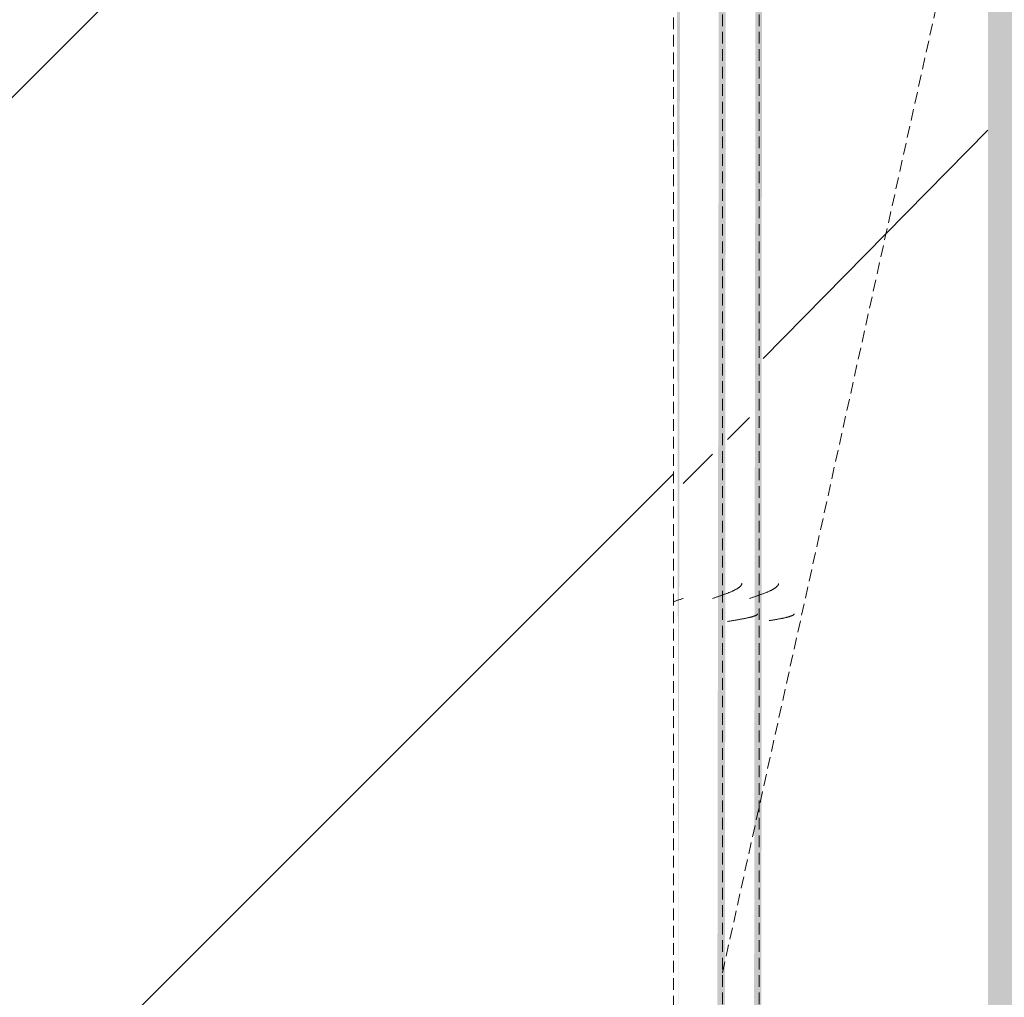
# Model space of a CAD drawing. Header units: millimetres. Extents: x 16156 to 91527, y 4646 to 113494.
# Tile 218 of 256: x 37492 to 37894, y 67725 to 68125. Entities that reach past the tile are written whole.
import ezdxf

# ---------------------------------------------------------------- set-up
doc = ezdxf.new("R2010")
doc.units = ezdxf.units.MM
doc.linetypes.add('ARC Demolished', pattern=[7.14375, 4.7625, -2.38125])
for name, color, linetype, lineweight in [('A--AR9__AlgVoorz', 1, 'Continuous', 9), ('A--L74__VasteSanitaireVoorz', 1, 'ARC Demolished', 9), ('A--L82__LosseGebruikersInvent', 1, 'ARC Demolished', 9)]:
    doc.layers.add(name, color=color, linetype=linetype, lineweight=lineweight)
pattern_1 = [(135, (67715.44, -36801.75), (-212.132, -212.132), [])]
pattern_2 = [(135.439, (68430.44, -36799.1), (-212.1307, -208.9106), [])]
pattern_3 = [(135, (68430.44, -37933), (-212.132, -212.132), [])]

# ---------------------------------------------------------------- blocks, each defined once
blk = doc.blocks.new('73_FU_Keukentop - Type 1-V231-AB-Begane grond - slooptekening')
at = {"layer": 'A--L82__LosseGebruikersInvent'}
h = blk.add_hatch(dxfattribs=at)
h.set_pattern_fill('FP_63', color=256, style=0, pattern_type=2)
h.set_pattern_definition(pattern_1)
h.paths.add_polyline_path([(1430, -957.5), (1430, 957.5), (-1430, 957.5), (-1425.57, -957.5), (1417.57, -957.5)])
h = blk.add_hatch(dxfattribs=at)
h.set_pattern_fill('FP_63', color=256, style=0, pattern_type=2)
h.set_pattern_definition(pattern_1)
h.paths.add_polyline_path([(1430, -957.5), (1430, 957.5), (-1430, 957.5), (-1425.57, -957.5), (1417.57, -957.5)])
blk.add_line((1430, 957.5), (-1430, 957.5), dxfattribs=at)
blk = doc.blocks.new('FP_326-AB-Begane grond - slooptekening')
at = {"layer": 'A--L74__VasteSanitaireVoorz', "color": 240, "linetype": 'Continuous'}
for p, q in [((548.27, -124.43), (548.22, -124.42)), ((548.27, -124.43), (548.22, -124.42)), ((548.32, -124.45), (548.27, -124.43)), ((548.32, -124.45), (548.27, -124.43)), ((548.37, -124.48), (548.32, -124.45)), ((548.37, -124.48), (548.32, -124.45)), ((548.42, -124.51), (548.37, -124.48)), ((548.42, -124.51), (548.37, -124.48)), ((548.47, -124.55), (548.42, -124.51)), ((548.47, -124.55), (548.42, -124.51)), ((548.52, -124.6), (548.47, -124.55)), ((548.52, -124.6), (548.47, -124.55)), ((548.56, -124.66), (548.52, -124.6)), ((548.56, -124.66), (548.52, -124.6)), ((548.61, -124.72), (548.56, -124.66)), ((548.61, -124.72), (548.56, -124.66)), ((548.66, -124.79), (548.61, -124.72)), ((548.66, -124.79), (548.61, -124.72)), ((548.71, -124.86), (548.66, -124.79)), ((548.71, -124.86), (548.66, -124.79)), ((548.76, -124.95), (548.71, -124.86)), ((548.76, -124.95), (548.71, -124.86)), ((548.81, -125.04), (548.76, -124.95)), ((548.81, -125.04), (548.76, -124.95)), ((548.86, -125.14), (548.81, -125.04)), ((548.86, -125.14), (548.81, -125.04)), ((548.91, -125.24), (548.86, -125.14)), ((548.91, -125.24), (548.86, -125.14)), ((548.96, -125.35), (548.91, -125.24)), ((548.96, -125.35), (548.91, -125.24)), ((549.01, -125.47), (548.96, -125.35)), ((549.01, -125.47), (548.96, -125.35)), ((549.05, -125.6), (549.01, -125.47)), ((549.05, -125.6), (549.01, -125.47)), ((549.1, -125.73), (549.05, -125.6)), ((549.1, -125.73), (549.05, -125.6)), ((549.15, -125.87), (549.1, -125.73)), ((549.15, -125.87), (549.1, -125.73)), ((549.2, -126.02), (549.15, -125.87)), ((549.2, -126.02), (549.15, -125.87)), ((549.25, -126.17), (549.2, -126.02)), ((549.25, -126.17), (549.2, -126.02)), ((549.3, -126.33), (549.25, -126.17)), ((549.3, -126.33), (549.25, -126.17)), ((549.35, -126.49), (549.3, -126.33)), ((549.35, -126.49), (549.3, -126.33)), ((549.4, -126.66), (549.35, -126.49)), ((549.4, -126.66), (549.35, -126.49)), ((549.45, -126.84), (549.4, -126.66)), ((549.45, -126.84), (549.4, -126.66)), ((549.5, -127.02), (549.45, -126.84)), ((549.5, -127.02), (549.45, -126.84)), ((549.54, -127.21), (549.5, -127.02)), ((549.54, -127.21), (549.5, -127.02)), ((549.59, -127.4), (549.54, -127.21)), ((549.59, -127.4), (549.54, -127.21)), ((549.64, -127.6), (549.59, -127.4)), ((549.64, -127.6), (549.59, -127.4)), ((549.69, -127.81), (549.64, -127.6)), ((549.69, -127.81), (549.64, -127.6)), ((549.74, -128.02), (549.69, -127.81)), ((549.74, -128.02), (549.69, -127.81)), ((549.79, -128.23), (549.74, -128.02)), ((549.79, -128.23), (549.74, -128.02)), ((549.84, -128.45), (549.79, -128.23)), ((549.84, -128.45), (549.79, -128.23)), ((549.89, -128.68), (549.84, -128.45)), ((549.89, -128.68), (549.84, -128.45)), ((549.94, -128.91), (549.89, -128.68)), ((549.94, -128.91), (549.89, -128.68)), ((549.99, -129.15), (549.94, -128.91)), ((549.99, -129.15), (549.94, -128.91)), ((550.03, -129.39), (549.99, -129.15)), ((550.03, -129.39), (549.99, -129.15)), ((550.08, -129.63), (550.03, -129.39)), ((550.08, -129.63), (550.03, -129.39)), ((550.13, -129.88), (550.08, -129.63)), ((550.13, -129.88), (550.08, -129.63)), ((550.18, -130.13), (550.13, -129.88)), ((550.18, -130.13), (550.13, -129.88)), ((550.23, -130.39), (550.18, -130.13)), ((550.23, -130.39), (550.18, -130.13)), ((550.28, -130.65), (550.23, -130.39)), ((550.28, -130.65), (550.23, -130.39)), ((550.33, -130.91), (550.28, -130.65)), ((550.33, -130.91), (550.28, -130.65)), ((550.38, -131.18), (550.33, -130.91)), ((550.38, -131.18), (550.33, -130.91)), ((550.43, -131.45), (550.38, -131.18)), ((550.43, -131.45), (550.38, -131.18)), ((550.47, -131.73), (550.43, -131.45)), ((550.47, -131.73), (550.43, -131.45)), ((550.52, -132.01), (550.47, -131.73)), ((550.52, -132.01), (550.47, -131.73)), ((550.57, -132.29), (550.52, -132.01)), ((550.57, -132.29), (550.52, -132.01)), ((550.62, -132.57), (550.57, -132.29)), ((550.62, -132.57), (550.57, -132.29)), ((550.67, -132.85), (550.62, -132.57)), ((550.67, -132.85), (550.62, -132.57)), ((550.72, -133.14), (550.67, -132.85)), ((550.72, -133.14), (550.67, -132.85)), ((550.77, -133.43), (550.72, -133.14)), ((550.77, -133.43), (550.72, -133.14)), ((550.82, -133.72), (550.77, -133.43)), ((550.82, -133.72), (550.77, -133.43)), ((550.87, -134.02), (550.82, -133.72)), ((550.87, -134.02), (550.82, -133.72)), ((550.92, -134.31), (550.87, -134.02)), ((550.92, -134.31), (550.87, -134.02)), ((550.96, -134.61), (550.92, -134.31)), ((550.96, -134.61), (550.92, -134.31))]:
    blk.add_line(p, q, dxfattribs=at)
blk = doc.blocks.new('FP_327-AB-Begane grond - slooptekening')
at = {"layer": 'A--L74__VasteSanitaireVoorz', "color": 240, "linetype": 'Continuous'}
for p, q in [((535.82, -130.78), (535.72, -130.77)), ((535.82, -130.78), (535.72, -130.77)), ((535.92, -130.8), (535.82, -130.78)), ((535.92, -130.8), (535.82, -130.78)), ((536.02, -130.83), (535.92, -130.8)), ((536.02, -130.83), (535.92, -130.8)), ((536.11, -130.86), (536.02, -130.83)), ((536.11, -130.86), (536.02, -130.83)), ((536.21, -130.9), (536.11, -130.86)), ((536.21, -130.9), (536.11, -130.86)), ((536.31, -130.95), (536.21, -130.9)), ((536.31, -130.95), (536.21, -130.9)), ((536.41, -131), (536.31, -130.95)), ((536.41, -131), (536.31, -130.95)), ((536.51, -131.06), (536.41, -131)), ((536.51, -131.06), (536.41, -131)), ((536.61, -131.13), (536.51, -131.06)), ((536.61, -131.13), (536.51, -131.06)), ((536.7, -131.2), (536.61, -131.13)), ((536.7, -131.2), (536.61, -131.13)), ((536.8, -131.29), (536.7, -131.2)), ((536.8, -131.29), (536.7, -131.2)), ((536.9, -131.37), (536.8, -131.29)), ((536.9, -131.37), (536.8, -131.29)), ((537, -131.47), (536.9, -131.37)), ((537, -131.47), (536.9, -131.37)), ((537.1, -131.57), (537, -131.47)), ((537.1, -131.57), (537, -131.47)), ((537.19, -131.68), (537.1, -131.57)), ((537.19, -131.68), (537.1, -131.57)), ((537.29, -131.8), (537.19, -131.68)), ((537.29, -131.8), (537.19, -131.68)), ((537.39, -131.92), (537.29, -131.8)), ((537.39, -131.92), (537.29, -131.8)), ((537.49, -132.05), (537.39, -131.92)), ((537.49, -132.05), (537.39, -131.92)), ((537.59, -132.18), (537.49, -132.05)), ((537.59, -132.18), (537.49, -132.05)), ((537.69, -132.33), (537.59, -132.18)), ((537.69, -132.33), (537.59, -132.18)), ((537.78, -132.47), (537.69, -132.33)), ((537.78, -132.47), (537.69, -132.33)), ((537.88, -132.63), (537.78, -132.47)), ((537.88, -132.63), (537.78, -132.47)), ((537.98, -132.79), (537.88, -132.63)), ((537.98, -132.79), (537.88, -132.63)), ((538.08, -132.95), (537.98, -132.79)), ((538.08, -132.95), (537.98, -132.79)), ((538.18, -133.13), (538.08, -132.95)), ((538.18, -133.13), (538.08, -132.95)), ((538.27, -133.31), (538.18, -133.13)), ((538.27, -133.31), (538.18, -133.13)), ((538.37, -133.49), (538.27, -133.31)), ((538.37, -133.49), (538.27, -133.31)), ((538.47, -133.68), (538.37, -133.49)), ((538.47, -133.68), (538.37, -133.49)), ((538.57, -133.87), (538.47, -133.68)), ((538.57, -133.87), (538.47, -133.68)), ((538.67, -134.07), (538.57, -133.87)), ((538.67, -134.07), (538.57, -133.87)), ((538.77, -134.28), (538.67, -134.07)), ((538.77, -134.28), (538.67, -134.07)), ((538.86, -134.49), (538.77, -134.28)), ((538.86, -134.49), (538.77, -134.28)), ((538.96, -134.7), (538.86, -134.49)), ((538.96, -134.7), (538.86, -134.49)), ((539.06, -134.92), (538.96, -134.7)), ((539.06, -134.92), (538.96, -134.7)), ((539.16, -135.15), (539.06, -134.92)), ((539.16, -135.15), (539.06, -134.92)), ((539.26, -135.38), (539.16, -135.15)), ((539.26, -135.38), (539.16, -135.15)), ((539.35, -135.61), (539.26, -135.38)), ((539.35, -135.61), (539.26, -135.38)), ((539.45, -135.85), (539.35, -135.61)), ((539.45, -135.85), (539.35, -135.61)), ((539.55, -136.09), (539.45, -135.85)), ((539.55, -136.09), (539.45, -135.85)), ((539.65, -136.34), (539.55, -136.09)), ((539.65, -136.34), (539.55, -136.09)), ((539.75, -136.59), (539.65, -136.34)), ((539.75, -136.59), (539.65, -136.34)), ((539.85, -136.84), (539.75, -136.59)), ((539.85, -136.84), (539.75, -136.59)), ((539.94, -137.1), (539.85, -136.84)), ((539.94, -137.1), (539.85, -136.84)), ((540.04, -137.36), (539.94, -137.1)), ((540.04, -137.36), (539.94, -137.1)), ((540.14, -137.63), (540.04, -137.36)), ((540.14, -137.63), (540.04, -137.36)), ((540.24, -137.89), (540.14, -137.63)), ((540.24, -137.89), (540.14, -137.63)), ((540.34, -138.17), (540.24, -137.89)), ((540.34, -138.17), (540.24, -137.89)), ((540.43, -138.44), (540.34, -138.17)), ((540.43, -138.44), (540.34, -138.17)), ((540.53, -138.71), (540.43, -138.44)), ((540.53, -138.71), (540.43, -138.44)), ((540.63, -138.99), (540.53, -138.71)), ((540.63, -138.99), (540.53, -138.71)), ((540.73, -139.27), (540.63, -138.99)), ((540.73, -139.27), (540.63, -138.99)), ((540.83, -139.55), (540.73, -139.27)), ((540.83, -139.55), (540.73, -139.27)), ((540.93, -139.84), (540.83, -139.55)), ((540.93, -139.84), (540.83, -139.55)), ((541.02, -140.13), (540.93, -139.84)), ((541.02, -140.13), (540.93, -139.84)), ((541.12, -140.41), (541.02, -140.13)), ((541.12, -140.41), (541.02, -140.13)), ((541.22, -140.7), (541.12, -140.41)), ((541.22, -140.7), (541.12, -140.41)), ((541.32, -140.99), (541.22, -140.7)), ((541.32, -140.99), (541.22, -140.7)), ((541.42, -141.28), (541.32, -140.99)), ((541.42, -141.28), (541.32, -140.99)), ((541.51, -141.58), (541.42, -141.28)), ((541.51, -141.58), (541.42, -141.28)), ((541.61, -141.87), (541.51, -141.58)), ((541.61, -141.87), (541.51, -141.58)), ((541.71, -142.16), (541.61, -141.87)), ((541.71, -142.16), (541.61, -141.87)), ((541.81, -142.46), (541.71, -142.16)), ((541.81, -142.46), (541.71, -142.16)), ((541.91, -142.75), (541.81, -142.46)), ((541.91, -142.75), (541.81, -142.46))]:
    blk.add_line(p, q, dxfattribs=at)
at = {"layer": 'A--L74__VasteSanitaireVoorz'}
blk.add_line((715, -138.75), (-695, -138.75), dxfattribs=at)
blk = doc.blocks.new('FP_328-AB-Begane grond - slooptekening')
at = {"layer": 'A--L74__VasteSanitaireVoorz', "color": 240, "linetype": 'Continuous'}
for p, q in [((548.26, -139.43), (548.21, -139.42)), ((548.26, -139.43), (548.21, -139.42)), ((548.31, -139.45), (548.26, -139.43)), ((548.31, -139.45), (548.26, -139.43)), ((548.36, -139.48), (548.31, -139.45)), ((548.36, -139.48), (548.31, -139.45)), ((548.41, -139.51), (548.36, -139.48)), ((548.41, -139.51), (548.36, -139.48)), ((548.46, -139.55), (548.41, -139.51)), ((548.46, -139.55), (548.41, -139.51)), ((548.51, -139.6), (548.46, -139.55)), ((548.51, -139.6), (548.46, -139.55)), ((548.56, -139.66), (548.51, -139.6)), ((548.56, -139.66), (548.51, -139.6)), ((548.61, -139.72), (548.56, -139.66)), ((548.61, -139.72), (548.56, -139.66)), ((548.66, -139.79), (548.61, -139.72)), ((548.66, -139.79), (548.61, -139.72)), ((548.7, -139.87), (548.66, -139.79)), ((548.7, -139.87), (548.66, -139.79)), ((548.75, -139.95), (548.7, -139.87)), ((548.75, -139.95), (548.7, -139.87)), ((548.8, -140.04), (548.75, -139.95)), ((548.8, -140.04), (548.75, -139.95)), ((548.85, -140.14), (548.8, -140.04)), ((548.85, -140.14), (548.8, -140.04)), ((548.9, -140.25), (548.85, -140.14)), ((548.9, -140.25), (548.85, -140.14)), ((548.95, -140.36), (548.9, -140.25)), ((548.95, -140.36), (548.9, -140.25)), ((549, -140.48), (548.95, -140.36)), ((549, -140.48), (548.95, -140.36)), ((549.05, -140.6), (549, -140.48)), ((549.05, -140.6), (549, -140.48)), ((549.1, -140.74), (549.05, -140.6)), ((549.1, -140.74), (549.05, -140.6)), ((549.15, -140.88), (549.1, -140.74)), ((549.15, -140.88), (549.1, -140.74)), ((549.2, -141.02), (549.15, -140.88)), ((549.2, -141.02), (549.15, -140.88)), ((549.24, -141.17), (549.2, -141.02)), ((549.24, -141.17), (549.2, -141.02)), ((549.29, -141.33), (549.24, -141.17)), ((549.29, -141.33), (549.24, -141.17)), ((549.34, -141.5), (549.29, -141.33)), ((549.34, -141.5), (549.29, -141.33)), ((549.39, -141.67), (549.34, -141.5)), ((549.39, -141.67), (549.34, -141.5)), ((549.44, -141.85), (549.39, -141.67)), ((549.44, -141.85), (549.39, -141.67)), ((549.49, -142.03), (549.44, -141.85)), ((549.49, -142.03), (549.44, -141.85)), ((549.54, -142.22), (549.49, -142.03)), ((549.54, -142.22), (549.49, -142.03)), ((549.59, -142.41), (549.54, -142.22)), ((549.59, -142.41), (549.54, -142.22)), ((549.64, -142.61), (549.59, -142.41)), ((549.64, -142.61), (549.59, -142.41)), ((549.69, -142.82), (549.64, -142.61)), ((549.69, -142.82), (549.64, -142.61)), ((549.74, -143.03), (549.69, -142.82)), ((549.74, -143.03), (549.69, -142.82)), ((549.78, -143.25), (549.74, -143.03)), ((549.78, -143.25), (549.74, -143.03)), ((549.83, -143.47), (549.78, -143.25)), ((549.83, -143.47), (549.78, -143.25)), ((549.88, -143.7), (549.83, -143.47)), ((549.88, -143.7), (549.83, -143.47)), ((549.93, -143.93), (549.88, -143.7)), ((549.93, -143.93), (549.88, -143.7)), ((549.98, -144.16), (549.93, -143.93)), ((549.98, -144.16), (549.93, -143.93)), ((550.03, -144.4), (549.98, -144.16)), ((550.03, -144.4), (549.98, -144.16)), ((550.08, -144.65), (550.03, -144.4)), ((550.08, -144.65), (550.03, -144.4)), ((550.13, -144.9), (550.08, -144.65)), ((550.13, -144.9), (550.08, -144.65)), ((550.18, -145.15), (550.13, -144.9)), ((550.18, -145.15), (550.13, -144.9)), ((550.23, -145.41), (550.18, -145.15)), ((550.23, -145.41), (550.18, -145.15)), ((550.28, -145.67), (550.23, -145.41)), ((550.28, -145.67), (550.23, -145.41)), ((550.32, -145.94), (550.28, -145.67)), ((550.32, -145.94), (550.28, -145.67)), ((550.37, -146.21), (550.32, -145.94)), ((550.37, -146.21), (550.32, -145.94)), ((550.42, -146.48), (550.37, -146.21)), ((550.42, -146.48), (550.37, -146.21)), ((550.47, -146.75), (550.42, -146.48)), ((550.47, -146.75), (550.42, -146.48)), ((550.52, -147.03), (550.47, -146.75)), ((550.52, -147.03), (550.47, -146.75)), ((550.57, -147.31), (550.52, -147.03)), ((550.57, -147.31), (550.52, -147.03)), ((550.62, -147.6), (550.57, -147.31)), ((550.62, -147.6), (550.57, -147.31)), ((550.67, -147.88), (550.62, -147.6)), ((550.67, -147.88), (550.62, -147.6)), ((550.72, -148.17), (550.67, -147.88)), ((550.72, -148.17), (550.67, -147.88)), ((550.77, -148.46), (550.72, -148.17)), ((550.77, -148.46), (550.72, -148.17)), ((550.82, -148.75), (550.77, -148.46)), ((550.82, -148.75), (550.77, -148.46)), ((550.86, -149.05), (550.82, -148.75)), ((550.86, -149.05), (550.82, -148.75)), ((550.91, -149.34), (550.86, -149.05)), ((550.91, -149.34), (550.86, -149.05)), ((550.96, -149.64), (550.91, -149.34)), ((550.96, -149.64), (550.91, -149.34)), ((551.01, -149.94), (550.96, -149.64)), ((551.01, -149.94), (550.96, -149.64)), ((551.06, -150.24), (551.01, -149.94)), ((551.06, -150.24), (551.01, -149.94)), ((551.11, -150.54), (551.06, -150.24)), ((551.11, -150.54), (551.06, -150.24)), ((551.16, -150.84), (551.11, -150.54)), ((551.16, -150.84), (551.11, -150.54)), ((551.21, -151.14), (551.16, -150.84)), ((551.21, -151.14), (551.16, -150.84)), ((551.26, -151.45), (551.21, -151.14)), ((551.26, -151.45), (551.21, -151.14)), ((551.31, -151.75), (551.26, -151.45)), ((551.31, -151.75), (551.26, -151.45))]:
    blk.add_line(p, q, dxfattribs=at)
blk = doc.blocks.new('FP_329-AB-Begane grond - slooptekening')
at = {"layer": 'A--L74__VasteSanitaireVoorz', "color": 240, "linetype": 'Continuous'}
for p, q in [((535.78, -145.78), (535.68, -145.77)), ((535.78, -145.78), (535.68, -145.77)), ((535.88, -145.8), (535.78, -145.78)), ((535.88, -145.8), (535.78, -145.78)), ((535.97, -145.83), (535.88, -145.8)), ((535.97, -145.83), (535.88, -145.8)), ((536.07, -145.86), (535.97, -145.83)), ((536.07, -145.86), (535.97, -145.83)), ((536.17, -145.9), (536.07, -145.86)), ((536.17, -145.9), (536.07, -145.86)), ((536.27, -145.95), (536.17, -145.9)), ((536.27, -145.95), (536.17, -145.9)), ((536.37, -146), (536.27, -145.95)), ((536.37, -146), (536.27, -145.95)), ((536.46, -146.06), (536.37, -146)), ((536.46, -146.06), (536.37, -146)), ((536.56, -146.13), (536.46, -146.06)), ((536.56, -146.13), (536.46, -146.06)), ((536.66, -146.2), (536.56, -146.13)), ((536.66, -146.2), (536.56, -146.13)), ((536.76, -146.29), (536.66, -146.2)), ((536.76, -146.29), (536.66, -146.2)), ((536.86, -146.37), (536.76, -146.29)), ((536.86, -146.37), (536.76, -146.29)), ((536.96, -146.47), (536.86, -146.37)), ((536.96, -146.47), (536.86, -146.37)), ((537.05, -146.57), (536.96, -146.47)), ((537.05, -146.57), (536.96, -146.47)), ((537.15, -146.68), (537.05, -146.57)), ((537.15, -146.68), (537.05, -146.57)), ((537.25, -146.8), (537.15, -146.68)), ((537.25, -146.8), (537.15, -146.68)), ((537.35, -146.92), (537.25, -146.8)), ((537.35, -146.92), (537.25, -146.8)), ((537.45, -147.05), (537.35, -146.92)), ((537.45, -147.05), (537.35, -146.92)), ((537.54, -147.18), (537.45, -147.05)), ((537.54, -147.18), (537.45, -147.05)), ((537.64, -147.33), (537.54, -147.18)), ((537.64, -147.33), (537.54, -147.18)), ((537.74, -147.47), (537.64, -147.33)), ((537.74, -147.47), (537.64, -147.33)), ((537.84, -147.63), (537.74, -147.47)), ((537.84, -147.63), (537.74, -147.47)), ((537.94, -147.79), (537.84, -147.63)), ((537.94, -147.79), (537.84, -147.63)), ((538.04, -147.95), (537.94, -147.79)), ((538.04, -147.95), (537.94, -147.79)), ((538.13, -148.13), (538.04, -147.95)), ((538.13, -148.13), (538.04, -147.95)), ((538.23, -148.31), (538.13, -148.13)), ((538.23, -148.31), (538.13, -148.13)), ((538.33, -148.49), (538.23, -148.31)), ((538.33, -148.49), (538.23, -148.31)), ((538.43, -148.68), (538.33, -148.49)), ((538.43, -148.68), (538.33, -148.49)), ((538.53, -148.87), (538.43, -148.68)), ((538.53, -148.87), (538.43, -148.68)), ((538.62, -149.07), (538.53, -148.87)), ((538.62, -149.07), (538.53, -148.87)), ((538.72, -149.28), (538.62, -149.07)), ((538.72, -149.28), (538.62, -149.07)), ((538.82, -149.49), (538.72, -149.28)), ((538.82, -149.49), (538.72, -149.28)), ((538.92, -149.7), (538.82, -149.49)), ((538.92, -149.7), (538.82, -149.49)), ((539.02, -149.92), (538.92, -149.7)), ((539.02, -149.92), (538.92, -149.7)), ((539.12, -150.15), (539.02, -149.92)), ((539.12, -150.15), (539.02, -149.92)), ((539.21, -150.38), (539.12, -150.15)), ((539.21, -150.38), (539.12, -150.15)), ((539.31, -150.61), (539.21, -150.38)), ((539.31, -150.61), (539.21, -150.38)), ((539.41, -150.85), (539.31, -150.61)), ((539.41, -150.85), (539.31, -150.61)), ((539.51, -151.09), (539.41, -150.85)), ((539.51, -151.09), (539.41, -150.85)), ((539.61, -151.34), (539.51, -151.09)), ((539.61, -151.34), (539.51, -151.09)), ((539.7, -151.59), (539.61, -151.34)), ((539.7, -151.59), (539.61, -151.34)), ((539.8, -151.84), (539.7, -151.59)), ((539.8, -151.84), (539.7, -151.59)), ((539.9, -152.1), (539.8, -151.84)), ((539.9, -152.1), (539.8, -151.84)), ((540, -152.36), (539.9, -152.1)), ((540, -152.36), (539.9, -152.1)), ((540.1, -152.63), (540, -152.36)), ((540.1, -152.63), (540, -152.36)), ((540.2, -152.89), (540.1, -152.63)), ((540.2, -152.89), (540.1, -152.63)), ((540.29, -153.17), (540.2, -152.89)), ((540.29, -153.17), (540.2, -152.89)), ((540.39, -153.44), (540.29, -153.17)), ((540.39, -153.44), (540.29, -153.17)), ((540.49, -153.71), (540.39, -153.44)), ((540.49, -153.71), (540.39, -153.44)), ((540.59, -153.99), (540.49, -153.71)), ((540.59, -153.99), (540.49, -153.71)), ((540.69, -154.27), (540.59, -153.99)), ((540.69, -154.27), (540.59, -153.99)), ((540.78, -154.55), (540.69, -154.27)), ((540.78, -154.55), (540.69, -154.27)), ((540.88, -154.84), (540.78, -154.55)), ((540.88, -154.84), (540.78, -154.55)), ((540.98, -155.13), (540.88, -154.84)), ((540.98, -155.13), (540.88, -154.84)), ((541.08, -155.41), (540.98, -155.13)), ((541.08, -155.41), (540.98, -155.13)), ((541.18, -155.7), (541.08, -155.41)), ((541.18, -155.7), (541.08, -155.41)), ((541.28, -155.99), (541.18, -155.7)), ((541.28, -155.99), (541.18, -155.7)), ((541.37, -156.28), (541.28, -155.99)), ((541.37, -156.28), (541.28, -155.99)), ((541.47, -156.58), (541.37, -156.28)), ((541.47, -156.58), (541.37, -156.28)), ((541.57, -156.87), (541.47, -156.58)), ((541.57, -156.87), (541.47, -156.58)), ((541.67, -157.16), (541.57, -156.87)), ((541.67, -157.16), (541.57, -156.87)), ((541.77, -157.46), (541.67, -157.16)), ((541.77, -157.46), (541.67, -157.16)), ((541.86, -157.75), (541.77, -157.46)), ((541.86, -157.75), (541.77, -157.46))]:
    blk.add_line(p, q, dxfattribs=at)
at = {"layer": 'A--L74__VasteSanitaireVoorz'}
blk.add_line((715, -153.75), (-695, -153.75), dxfattribs=at)
blk = doc.blocks.new('FP_330-AB-Begane grond - slooptekening')
at = {"layer": 'A--L74__VasteSanitaireVoorz', "color": 240, "linetype": 'Continuous'}
for p, q in [((541.96, -170.04), (541.86, -169.75)), ((541.96, -170.04), (541.86, -169.75)), ((542.06, -170.34), (541.96, -170.04)), ((542.06, -170.34), (541.96, -170.04)), ((542.16, -170.63), (542.06, -170.34)), ((542.16, -170.63), (542.06, -170.34)), ((542.26, -170.92), (542.16, -170.63)), ((542.26, -170.92), (542.16, -170.63)), ((542.36, -171.22), (542.26, -170.92)), ((542.36, -171.22), (542.26, -170.92)), ((542.45, -171.51), (542.36, -171.22)), ((542.45, -171.51), (542.36, -171.22)), ((542.55, -171.8), (542.45, -171.51)), ((542.55, -171.8), (542.45, -171.51)), ((542.65, -172.09), (542.55, -171.8)), ((542.65, -172.09), (542.55, -171.8)), ((542.75, -172.37), (542.65, -172.09)), ((542.75, -172.37), (542.65, -172.09)), ((542.85, -172.66), (542.75, -172.37)), ((542.85, -172.66), (542.75, -172.37)), ((542.94, -172.95), (542.85, -172.66)), ((542.94, -172.95), (542.85, -172.66)), ((543.04, -173.23), (542.94, -172.95)), ((543.04, -173.23), (542.94, -172.95)), ((543.14, -173.51), (543.04, -173.23)), ((543.14, -173.51), (543.04, -173.23)), ((543.24, -173.79), (543.14, -173.51)), ((543.24, -173.79), (543.14, -173.51))]:
    blk.add_line(p, q, dxfattribs=at)
blk = doc.blocks.new('52_PF_FB_Gutter_rectangle - End Outlet - 1430mm_W_ x 300mm_L_ x 60mm_H_ x 160mm_Dia_ 2-V320-AB-Begane grond - slooptekening')
at = {"layer": 'A--L74__VasteSanitaireVoorz', "linetype": 'Continuous'}
h = blk.add_hatch(dxfattribs=at)
h.set_pattern_fill('FP_88', color=256, style=0, pattern_type=2)
h.set_pattern_definition(pattern_2)
h.paths.add_polyline_path([(715, -45.2), (-695, -45.2), (-695, -137.1), (715, -137.1), (715, -61.93)])
h = blk.add_hatch(dxfattribs=at)
h.set_pattern_fill('FP_88', color=256, style=0, pattern_type=2)
h.set_pattern_definition(pattern_2)
h.paths.add_polyline_path([(715, -45.2), (-695, -45.2), (-695, -137.1), (715, -137.1), (715, -61.93)])
at = {"layer": 'A--L74__VasteSanitaireVoorz'}
h = blk.add_hatch(dxfattribs=at)
h.set_pattern_fill('FP_86', color=256, style=0, pattern_type=2)
h.set_pattern_definition(pattern_3)
h.paths.add_polyline_path([(715, -151.75), (711, -142.75), (-695, -142.75), (-695, -151.75), (711, -151.75)])
h = blk.add_hatch(dxfattribs=at)
h.set_pattern_fill('FP_86', color=256, style=0, pattern_type=2)
h.set_pattern_definition(pattern_3)
h.paths.add_polyline_path([(715, -151.75), (711, -142.75), (-695, -142.75), (-695, -151.75), (711, -151.75)])
h = blk.add_hatch(dxfattribs=at)
h.set_pattern_fill('FP_86', color=256, style=0, pattern_type=2)
h.set_pattern_definition(pattern_3)
h.paths.add_polyline_path([(715, -157.75), (-695, -157.75), (-695, -169.75), (715, -169.75)])
h = blk.add_hatch(dxfattribs=at)
h.set_pattern_fill('FP_86', color=256, style=0, pattern_type=2)
h.set_pattern_definition(pattern_3)
h.paths.add_polyline_path([(715, -157.75), (-695, -157.75), (-695, -169.75), (715, -169.75)])
blk.add_line((0, 0), (695, -153.75), dxfattribs=at)
at = {"layer": 'A--L74__VasteSanitaireVoorz', "linetype": 'Continuous'}
for name in ['FP_326-AB-Begane grond - slooptekening', 'FP_328-AB-Begane grond - slooptekening', 'FP_330-AB-Begane grond - slooptekening']:
    blk.add_blockref(name, (0, 0), dxfattribs=at)
at = {"layer": 'A--L74__VasteSanitaireVoorz'}
for name in ['FP_327-AB-Begane grond - slooptekening', 'FP_329-AB-Begane grond - slooptekening']:
    blk.add_blockref(name, (0, 0), dxfattribs=at)

msp = doc.modelspace()

# ---------------------------------------------------------------- hatches: boundary and pattern name
at = {"layer": 'A--AR9__AlgVoorz'}
h = msp.add_hatch(color=7, dxfattribs=at)
h.paths.add_polyline_path([(34992.21, 66090.94), (35035.69, 66090.94), (35035.69, 66103.44), (44949.11, 66103.44), (44949.11, 69721.44), (44914.25, 69721.44), (44914.25, 68707.44), (43114.25, 68707.44), (43114.25, 69721.44), (41917.26, 69725.44), (41917.26, 70221.44), (43114.25, 70224.13), (43114.25, 72321.44), (41917.26, 72325.44), (41917.26, 72821.44), (43114.25, 72829.12), (43114.25, 73543.44), (44914.25, 73543.44), (44914.25, 72821.44), (44949.11, 72821.44), (44946.01, 73925.94), (39384.05, 73925.94), (39384.05, 73938.44), (33209.25, 73938.44), (33209.25, 72383.44), (32470.07, 72383.44), (32470.07, 70583.44), (33209.25, 70583.44), (33209.25, 66383.44), (32470.07, 66383.44), (32470.07, 66090.94), (34835.58, 66090.94)])
h.paths.add_polyline_path([(37637.57, 66285.44), (35496.75, 66289.44), (35500.75, 66304.27), (35844.25, 66305.44), (35840.25, 69126.62), (35496.75, 69129.44), (35496.77, 69144.27), (38106.75, 69141.01), (38102.75, 69126.62), (37759.25, 69125.44), (37763.25, 66304.27), (38106.75, 66297.88), (38106.75, 66286.62), (37759.25, 66285.44)])
h.paths.add_polyline_path([(35828.25, 66305.44), (35824.38, 66305.44), (35828.25, 69125.44), (35844.11, 69125.44), (35840.25, 66305.44)])
h.paths.add_polyline_path([(38104.75, 66305.44), (38086.88, 66305.44), (38090.75, 69125.44), (38106.61, 69125.44), (38105.58, 66305.44)])
h.paths.add_polyline_path([(35497.28, 66305.44), (35496.88, 66305.44), (35500.75, 69125.44), (35516.61, 69125.44), (35512.75, 66305.44), (35497.92, 66305.44)])
h.paths.add_polyline_path([(38070.1, 66305.44), (37978.2, 66305.44), (37978.2, 69125.44), (38071.54, 69125.44), (38070.54, 66305.44)])
h.paths.add_polyline_path([(37759.78, 66305.44), (37759.38, 66305.44), (37763.25, 69125.44), (37779.11, 69125.44), (37775.25, 66305.44), (37760.42, 66305.44)])
h.paths.add_polyline_path([(38084.75, 66305.44), (38071.88, 66305.44), (38075.75, 69125.44), (38086.68, 69125.44), (38085.27, 66305.44)])
h.paths.add_polyline_path([(35517.02, 66305.44), (35516.82, 66305.44), (35518.75, 69125.44), (35531.61, 69125.44), (35527.75, 66305.44), (35517.33, 66305.44)])
h.paths.add_polyline_path([(35769.58, 66305.44), (35715.7, 66305.44), (35715.7, 69125.44), (35809.04, 69125.44), (35807.6, 66305.44)])
h.paths.add_polyline_path([(35822.25, 66305.44), (35809.38, 66305.44), (35813.25, 69125.44), (35824.18, 69125.44), (35822.77, 66305.44)])
h.paths.add_polyline_path([(37779.52, 66305.44), (37779.32, 66305.44), (37781.25, 69125.44), (37794.11, 69125.44), (37790.25, 66305.44), (37779.83, 66305.44)])
h.paths.add_polyline_path([(37871.06, 66305.44), (37794.46, 66305.44), (37795.9, 69125.44), (37887.79, 69125.44), (37887.79, 66305.44)])
h.paths.add_polyline_path([(35536.08, 66305.44), (35531.96, 66305.44), (35536.08, 69125.44), (35625.29, 69125.44), (35625.29, 66305.44)])
h.paths.add_polyline_path([(42495.26, 69741.44), (42497.26, 69741.44), (42495.26, 69743.44)])
h.paths.add_polyline_path([(42708.75, 69741.44), (43079.79, 69741.44), (43079.79, 70201.44), (42554.72, 70201.44), (42554.72, 69741.44)])
h.paths.add_polyline_path([(43095.26, 69741.44), (43097.26, 69741.44), (43095.26, 69743.44)])
h.paths.add_polyline_path([(42307.54, 69741.44), (42479.79, 69741.44), (42479.79, 70201.44), (41954.72, 70201.44), (41954.72, 69741.44), (42074.04, 69741.44)])
h.paths.add_polyline_path([(41937.26, 69741.44), (41939.26, 69743.44), (41937.26, 69993.95)])
h.paths.add_polyline_path([(44914.25, 70221.44), (44949.11, 70221.44), (44949.11, 72321.44), (44914.25, 72321.44), (44914.25, 70278.26)])
h.paths.add_polyline_path([(37759.25, 70683.44), (35496.75, 70687.44), (35500.75, 70702.27), (35844.25, 70703.44), (35840.25, 73524.62), (35496.75, 73527.44), (35500.75, 73542.27), (38106.75, 73539.44), (38102.75, 73524.62), (37759.25, 73523.44), (37763.25, 70702.27), (38106.75, 70699.44), (38102.75, 70684.62), (37759.26, 70684.62)])
h.paths.add_polyline_path([(35527.75, 70703.44), (35516.82, 70703.44), (35518.75, 73523.44), (35531.61, 73523.44), (35528.78, 70703.44)])
h.paths.add_polyline_path([(35512.75, 70703.44), (35496.88, 70703.44), (35500.75, 73523.44), (35516.61, 73523.44), (35513.78, 70703.44)])
h.paths.add_polyline_path([(35533.4, 70703.44), (35531.96, 70703.44), (35536.08, 73523.44), (35625.29, 73523.44), (35625.29, 70703.44), (35536.08, 70703.44)])
h.paths.add_polyline_path([(35715.7, 70703.44), (35715.7, 73523.44), (35809.04, 73523.44), (35807.6, 70703.44), (35769.58, 70703.44)])
h.paths.add_polyline_path([(37759.46, 70703.44), (37759.38, 70703.44), (37763.25, 73523.44), (37779.11, 73523.44), (37775.25, 70703.44), (37759.78, 70703.44)])
h.paths.add_polyline_path([(37781.25, 70703.44), (37779.32, 70703.44), (37781.25, 73523.44), (37794.11, 73523.44), (37790.25, 70703.44)])
h.paths.add_polyline_path([(37794.46, 70703.44), (37795.9, 73523.44), (37887.79, 73523.44), (37887.79, 70703.44), (37794.72, 70703.44)])
h.paths.add_polyline_path([(35809.78, 70703.44), (35809.38, 70703.44), (35813.25, 73523.44), (35824.18, 73523.44), (35822.25, 70703.44), (35810.42, 70703.44)])
h.paths.add_polyline_path([(38087.92, 70703.44), (38086.88, 70703.44), (38090.75, 73523.44), (38106.61, 73523.44), (38102.75, 70703.44), (38088.75, 70703.44)])
h.paths.add_polyline_path([(35824.78, 70703.44), (35824.38, 70707), (35828.25, 73523.44), (35844.11, 73523.44), (35840.25, 70703.44), (35825.42, 70703.44)])
h.paths.add_polyline_path([(38086.68, 70703.44), (38071.88, 70703.44), (38075.75, 73523.44), (38086.68, 73523.44), (38086.68, 70846.89)])
h.paths.add_polyline_path([(37978.2, 70703.44), (37978.2, 73523.44), (38071.54, 73523.44), (38070.1, 70703.44)])
h.paths.add_polyline_path([(41209.25, 71043.44), (40509.25, 71043.44), (40509.25, 73543.44), (41209.25, 73543.44), (41209.25, 71415.52)])
h.paths.add_polyline_path([(42774.53, 72341.44), (43079.79, 72341.44), (43079.79, 72801.44), (42554.72, 72801.44), (42554.72, 72341.44), (42734.16, 72341.44)])
h.paths.add_polyline_path([(42074.04, 72341.44), (42479.79, 72341.44), (42479.79, 72801.44), (41954.72, 72801.44), (41954.72, 72341.44)])
h.paths.add_polyline_path([(42537.26, 72341.44), (42539.26, 72343.44), (42537.26, 72552.77)])
h.paths.add_polyline_path([(43095.26, 72341.44), (43097.26, 72341.44), (43095.26, 72343.44)])
h.paths.add_polyline_path([(42495.26, 72341.44), (42497.26, 72341.44), (42495.26, 72343.44)])

# ---------------------------------------------------------------- block references
at = {"layer": 'A--L74__VasteSanitaireVoorz', "rotation": 269.9999999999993}
msp.add_blockref('52_PF_FB_Gutter_rectangle - End Outlet - 1430mm_W_ x 300mm_L_ x 60mm_H_ x 160mm_Dia_ 2-V320-AB-Begane grond - slooptekening', (37933, 68430.44), dxfattribs=at)
at = {"layer": 'A--L82__LosseGebruikersInvent', "rotation": 269.9999999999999}
msp.add_blockref('73_FU_Keukentop - Type 1-V231-AB-Begane grond - slooptekening', (36801.75, 67715.44), dxfattribs=at)

doc.saveas('drawing.dxf')
